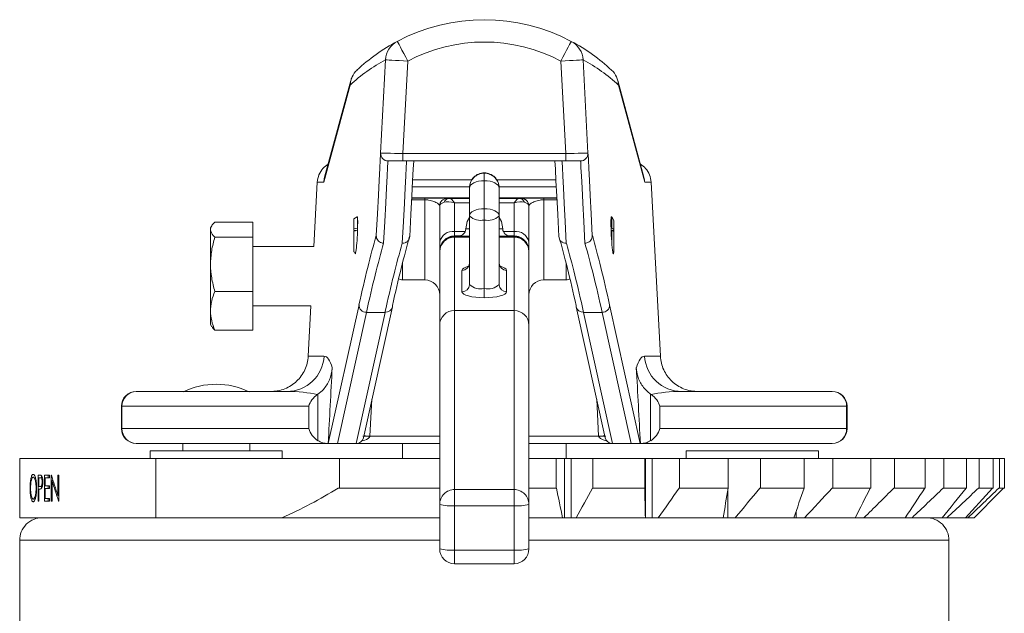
# Model space of a CAD drawing. Header units: millimetres. Extents: x -18 to 812, y -33 to 757.
# Tile 14 of 14: x 680 to 812, y 677 to 757. Entities that reach past the tile are written whole.
import ezdxf

# ---------------------------------------------------------------- set-up
doc = ezdxf.new("R2010")
doc.units = ezdxf.units.MM

msp = doc.modelspace()

# ---------------------------------------------------------------- linework, layer by layer
at = {"color": 7, "linetype": 'Continuous', "lineweight": 15}
for p, q in [((728.57, 739.04), (729.22, 751.58)), ((732.22, 751.42), (731.57, 738.98)), ((753.47, 738.98), (752.82, 751.42)), ((755.82, 751.58), (756.47, 739.04)), ((724.57, 748.82), (721.04, 735.79)), ((764, 735.79), (760.47, 748.82)), ((724.47, 748.18), (720.94, 735.14)), ((764.1, 735.14), (760.57, 748.18)), ((731.57, 737.98), (729.57, 737.98)), ((731.57, 738.98), (753.47, 738.98)), ((731.57, 737.98), (731.57, 738.98)), ((753.47, 737.98), (731.57, 737.98)), ((753.47, 737.98), (753.47, 738.98)), ((755.47, 737.98), (753.47, 737.98)), ((719.61, 726.48), (720.06, 735.14)), ((720.94, 735.14), (720.06, 735.14)), ((742.52, 736.38), (742.52, 736.33)), ((742.52, 736.33), (742.52, 735.33)), ((742.52, 735.33), (742.52, 731.56)), ((764.98, 735.14), (764.1, 735.14)), ((766.21, 711.72), (764.98, 735.14)), ((732.83, 734.48), (740.52, 734.48)), ((740.52, 734.33), (740.52, 734.38)), ((740.52, 730.56), (740.52, 734.33)), ((744.52, 734.48), (752.21, 734.48)), ((744.52, 734.38), (744.52, 734.33)), ((744.52, 734.33), (744.52, 730.56)), ((732.75, 732.97), (734.52, 732.97)), ((732.76, 733), (734.28, 733)), ((734.52, 732.97), (734.52, 732.77)), ((736.52, 732.96), (736.52, 733.01)), ((740.52, 733.01), (736.77, 733.01)), ((737.52, 732.95), (737.52, 732.94)), ((748.27, 733.01), (744.52, 733.01)), ((747.52, 732.94), (747.52, 732.95)), ((748.52, 732.96), (748.52, 733.01)), ((750.52, 732.77), (750.52, 732.97)), ((750.52, 732.97), (752.29, 732.97)), ((750.76, 733), (752.28, 733)), ((736.52, 731.94), (736.52, 731.95)), ((736.52, 727.08), (736.52, 731.94)), ((738.52, 732.34), (738.52, 728.49)), ((742.52, 731.56), (742.52, 730.03)), ((746.52, 728.49), (746.52, 732.34)), ((748.52, 731.95), (748.52, 731.94)), ((748.52, 731.94), (748.52, 727.08)), ((725.44, 730.48), (724.95, 730.2)), ((724.95, 728.84), (724.95, 730.2)), ((725.45, 730.44), (725.45, 728.94)), ((740.52, 721.35), (740.52, 730.56)), ((742.52, 730.03), (742.52, 720.82)), ((744.52, 730.56), (744.52, 721.35)), ((759.66, 730.48), (759.61, 730.48)), ((759.95, 729.98), (759.66, 730.48)), ((759.66, 728.94), (759.66, 730.48)), ((759.95, 729.98), (759.95, 728.77)), ((705.86, 729.27), (705.7, 728.98)), ((705.7, 728.74), (705.7, 728.98)), ((705.7, 728.74), (705.7, 724.08)), ((711.37, 729.76), (706.28, 729.76)), ((711.37, 729.76), (711.37, 727.72)), ((724.95, 728.84), (724.95, 728.61)), ((725.45, 728.65), (724.95, 728.55)), ((725.27, 728.61), (724.95, 728.61)), ((724.95, 725.77), (724.95, 728.55)), ((725.47, 728.94), (725.45, 728.94)), ((725.45, 728.65), (725.45, 728.28)), ((725.45, 728.65), (725.47, 728.65)), ((759.66, 728.94), (759.57, 728.94)), ((759.58, 728.65), (759.66, 728.65)), ((759.95, 728.48), (759.66, 728.65)), ((759.66, 727.09), (759.66, 728.65)), ((759.95, 728.61), (759.72, 728.61)), ((759.95, 728.77), (759.95, 728.61)), ((759.95, 728.61), (759.95, 728.49)), ((711.37, 727.72), (706.28, 727.72)), ((711.37, 727.72), (711.37, 720.44)), ((738.52, 727.89), (738.52, 728.49)), ((738.52, 727.89), (738.52, 727.8)), ((738.52, 727.73), (738.52, 727.8)), ((738.52, 727.73), (738.52, 717.87)), ((746.52, 727.89), (746.52, 728.49)), ((746.52, 727.8), (746.52, 727.89)), ((746.52, 727.73), (746.52, 727.8)), ((746.52, 717.87), (746.52, 727.73)), ((759.95, 728.48), (759.95, 725.98)), ((719.61, 726.48), (711.37, 726.48)), ((736.52, 727.08), (736.52, 725.89)), ((736.52, 725.8), (736.52, 725.89)), ((748.52, 725.89), (748.52, 727.08)), ((748.52, 725.89), (748.52, 725.8)), ((759.8, 725.73), (759.95, 725.98)), ((724.95, 725.77), (725.22, 725.62)), ((736.52, 715.89), (736.52, 725.8)), ((748.52, 725.8), (748.52, 715.89)), ((705.7, 724.08), (705.7, 717.82)), ((739.52, 720.38), (739.52, 723.27)), ((745.52, 723.27), (745.52, 720.38)), ((731.52, 721.98), (734.52, 721.98)), ((750.52, 721.98), (753.52, 721.98)), ((742.52, 719.59), (742.52, 720.82)), ((711.37, 720.44), (706.28, 720.44)), ((711.37, 720.44), (711.37, 715.21)), ((711.37, 718.48), (719.19, 718.48)), ((718.84, 711.72), (719.19, 718.48)), ((721.54, 699.98), (725.67, 718.62)), ((726.25, 700.76), (730.15, 718.36)), ((730.15, 718.36), (730.17, 718.52)), ((754.89, 718.36), (754.87, 718.52)), ((754.89, 718.36), (758.79, 700.76)), ((759.37, 718.62), (763.5, 699.98)), ((705.7, 717.82), (705.7, 715.98)), ((726.66, 717.62), (722.76, 699.98)), ((725.27, 699.98), (729.17, 717.62)), ((726.66, 717.62), (729.17, 717.62)), ((738.52, 717.87), (738.52, 693.78)), ((738.52, 717.87), (746.52, 717.87)), ((746.52, 693.78), (746.52, 717.87)), ((755.87, 717.62), (758.38, 717.62)), ((755.87, 717.62), (759.77, 699.98)), ((762.28, 699.98), (758.38, 717.62)), ((705.7, 715.98), (705.86, 715.69)), ((736.52, 691.78), (736.52, 715.89)), ((748.52, 715.89), (748.52, 691.78)), ((711.37, 715.21), (706.28, 715.21)), ((718.84, 711.72), (720.95, 711.72)), ((764.09, 711.72), (766.21, 711.72)), ((695.71, 706.98), (715.97, 706.98)), ((720.14, 706.61), (720.06, 706.55)), ((720.14, 706.61), (720.14, 700.36)), ((764.98, 706.55), (764.9, 706.61)), ((764.9, 700.36), (764.9, 706.61)), ((769.07, 706.98), (789.33, 706.98)), ((693.71, 704.98), (693.71, 701.98)), ((718.92, 704.98), (693.78, 704.98)), ((693.78, 704.98), (693.78, 701.98)), ((718.92, 701.98), (718.92, 704.98)), ((766.12, 704.98), (766.12, 701.98)), ((791.26, 704.98), (766.12, 704.98)), ((791.26, 701.98), (791.26, 704.98)), ((791.33, 701.98), (791.33, 704.98)), ((693.78, 701.98), (718.92, 701.98)), ((766.12, 701.98), (791.26, 701.98)), ((721.48, 699.98), (695.71, 699.98)), ((701.96, 699.98), (701.96, 698.98)), ((710.96, 698.98), (710.96, 699.98)), ((721.52, 699.98), (721.48, 699.98)), ((721.52, 699.98), (721.54, 699.98)), ((722.76, 699.98), (721.54, 699.98)), ((722.76, 699.98), (725.27, 699.98)), ((725.29, 699.98), (725.27, 699.98)), ((736.52, 699.98), (725.29, 699.98)), ((731.52, 697.98), (731.52, 699.98)), ((759.75, 699.98), (748.52, 699.98)), ((753.52, 699.98), (753.52, 697.98)), ((759.77, 699.98), (759.75, 699.98)), ((759.77, 699.98), (762.28, 699.98)), ((763.5, 699.98), (762.28, 699.98)), ((763.52, 699.98), (763.5, 699.98)), ((763.56, 699.98), (763.52, 699.98)), ((789.33, 699.98), (763.56, 699.98)), ((697.57, 698.98), (697.57, 697.98)), ((715.35, 698.98), (697.57, 698.98)), ((715.35, 697.98), (715.35, 698.98)), ((769.69, 698.98), (769.69, 697.98)), ((787.47, 698.98), (769.69, 698.98)), ((787.47, 697.98), (787.47, 698.98)), ((680.02, 697.98), (680.02, 695.98)), ((698.33, 697.98), (680.02, 697.98)), ((698.33, 689.98), (698.33, 697.98)), ((723.03, 697.98), (698.33, 697.98)), ((723.03, 693.98), (723.03, 697.98)), ((736.54, 697.98), (723.03, 697.98)), ((752.21, 697.98), (748.51, 697.98)), ((752.21, 693.98), (752.21, 697.98)), ((753.3, 697.98), (752.21, 697.98)), ((753.3, 689.98), (753.3, 697.98)), ((754.22, 697.98), (753.3, 697.98)), ((754.22, 689.98), (754.22, 697.98)), ((757.13, 697.98), (754.22, 697.98)), ((757.13, 693.98), (757.13, 697.98)), ((764.1, 697.98), (757.13, 697.98)), ((764.1, 693.98), (764.1, 697.98)), ((764.21, 697.98), (764.1, 697.98)), ((764.21, 689.98), (764.21, 697.98)), ((765.09, 697.98), (764.21, 697.98)), ((765.09, 689.98), (765.09, 697.98)), ((768.8, 697.98), (765.09, 697.98)), ((768.8, 693.98), (768.8, 697.98)), ((775.33, 697.98), (768.8, 697.98)), ((775.33, 693.98), (775.33, 697.98)), ((779.66, 697.98), (775.33, 697.98)), ((779.66, 693.98), (779.66, 697.98)), ((785.57, 697.98), (779.66, 697.98)), ((785.57, 693.98), (785.57, 697.98)), ((789.4, 697.98), (785.57, 697.98)), ((789.4, 693.98), (789.4, 697.98)), ((794.5, 697.98), (789.4, 697.98)), ((794.5, 693.98), (794.5, 697.98)), ((797.72, 697.98), (794.5, 697.98)), ((797.72, 693.98), (797.72, 697.98)), ((801.85, 697.98), (797.72, 697.98)), ((801.85, 693.98), (801.85, 697.98)), ((804.35, 697.98), (801.85, 697.98)), ((804.35, 693.98), (804.35, 697.98)), ((807.4, 697.98), (804.35, 697.98)), ((807.4, 693.98), (807.4, 697.98)), ((809.11, 697.98), (807.4, 697.98)), ((809.11, 693.98), (809.11, 697.98)), ((810.98, 697.98), (809.11, 697.98)), ((810.98, 693.98), (810.98, 697.98)), ((811.85, 697.98), (810.98, 697.98)), ((811.85, 693.98), (811.85, 697.98)), ((812.48, 697.98), (811.85, 697.98)), ((812.48, 693.98), (812.48, 697.98)), ((680.02, 695.98), (680.02, 689.98)), ((680.02, 695.98), (680.02, 695.98)), ((682.69, 695.73), (682.5, 695.73)), ((682.5, 695.73), (682.5, 692.23)), ((682.97, 695.37), (682.97, 695.62)), ((684.03, 695.73), (683.36, 695.73)), ((683.36, 695.73), (683.36, 692.23)), ((683.84, 695.37), (683.84, 695.73)), ((684.03, 695.37), (684.03, 695.73)), ((684.28, 695.73), (684.25, 695.73)), ((684.25, 695.73), (684.25, 692.23)), ((685.29, 695.73), (685.16, 695.73)), ((685.16, 695.73), (685.16, 692.98)), ((685.29, 692.23), (685.29, 695.73)), ((682.59, 694.21), (682.59, 695.37)), ((682.59, 695.37), (682.77, 695.37)), ((682.77, 694.2), (683.07, 694.2)), ((682.97, 693.98), (682.97, 694.2)), ((683.13, 694.79), (683.04, 694.79)), ((683.46, 694.3), (683.46, 695.37)), ((683.46, 695.37), (684.03, 695.37)), ((684.03, 694.3), (683.46, 694.3)), ((683.84, 693.94), (683.84, 694.3)), ((684.03, 693.94), (684.03, 694.3)), ((684.37, 692.23), (684.37, 694.98)), ((684.51, 694.98), (684.37, 694.98)), ((682.59, 692.23), (682.59, 693.85)), ((682.59, 693.85), (682.66, 693.85)), ((683.46, 692.59), (683.46, 693.94)), ((683.46, 693.94), (684.03, 693.94)), ((685.29, 692.98), (685.16, 692.98)), ((723.03, 693.98), (722.88, 693.98)), ((736.52, 693.98), (723.03, 693.98)), ((738.52, 691.6), (738.52, 693.78)), ((738.52, 693.78), (746.52, 693.78)), ((746.52, 691.6), (746.52, 693.78)), ((752.21, 693.98), (748.52, 693.98)), ((752.23, 693.98), (752.21, 693.98)), ((757.13, 693.98), (757.08, 693.98)), ((764.1, 693.98), (757.13, 693.98)), ((764.1, 693.98), (764.1, 693.98)), ((768.8, 693.98), (768.73, 693.98)), ((775.33, 693.98), (768.8, 693.98)), ((779.66, 693.98), (779.59, 693.98)), ((785.57, 693.98), (779.66, 693.98)), ((789.4, 693.98), (789.32, 693.98)), ((794.5, 693.98), (789.4, 693.98)), ((797.72, 693.98), (797.62, 693.98)), ((801.85, 693.98), (797.72, 693.98)), ((804.35, 693.98), (804.26, 693.98)), ((807.4, 693.98), (804.35, 693.98)), ((809.11, 693.98), (809.01, 693.98)), ((810.98, 693.98), (809.11, 693.98)), ((811.85, 693.98), (811.75, 693.98)), ((812.48, 693.98), (811.85, 693.98)), ((682.1, 692.5), (681.83, 692.5)), ((682.5, 692.23), (682.59, 692.23)), ((683.36, 692.23), (684.03, 692.23)), ((684.03, 692.59), (683.46, 692.59)), ((683.84, 692.23), (683.84, 692.59)), ((684.03, 692.23), (684.03, 692.59)), ((684.25, 692.23), (684.37, 692.23)), ((685.26, 692.23), (685.29, 692.23)), ((736.52, 685.81), (736.52, 691.78)), ((746.52, 691.6), (738.52, 691.6)), ((738.52, 691.6), (738.52, 685.62)), ((746.52, 685.62), (746.52, 691.6)), ((748.52, 691.78), (748.52, 685.81)), ((698.33, 689.98), (680.02, 689.98)), ((715.3, 689.98), (698.33, 689.98)), ((736.52, 689.98), (715.3, 689.98)), ((753.05, 689.98), (748.52, 689.98)), ((753.3, 689.98), (753.05, 689.98)), ((754.22, 689.98), (753.3, 689.98)), ((754.88, 689.98), (754.22, 689.98)), ((764.19, 689.98), (754.88, 689.98)), ((764.21, 689.98), (764.19, 689.98)), ((765.09, 689.98), (764.21, 689.98)), ((765.93, 689.98), (765.09, 689.98)), ((774.67, 689.98), (765.93, 689.98)), ((775.28, 689.98), (774.66, 689.98)), ((776.28, 689.98), (775.28, 689.98)), ((784.17, 689.98), (776.28, 689.98)), ((784.47, 689.98), (784.17, 689.98)), ((785.59, 689.98), (784.47, 689.98)), ((792.41, 689.98), (785.59, 689.98)), ((793.6, 689.98), (792.41, 689.98)), ((799.13, 689.98), (793.6, 689.98)), ((800.06, 689.98), (799.13, 689.98)), ((804.13, 689.98), (800.06, 689.98)), ((804.76, 689.98), (804.13, 689.98)), ((807.26, 689.98), (804.76, 689.98)), ((807.58, 689.98), (807.26, 689.98)), ((808.42, 689.98), (807.58, 689.98)), ((680.02, 686.98), (680.02, 674.98)), ((805.02, 674.98), (805.02, 686.98)), ((738.52, 685.62), (746.52, 685.62)), ((738.52, 683.81), (746.52, 683.81))]:
    msp.add_line(p, q, dxfattribs=at)
at = {"color": 8, "linetype": 'Continuous', "lineweight": 15}
for p, q in [((732.88, 735.44), (740.83, 735.44)), ((744.21, 735.44), (752.16, 735.44)), ((734.52, 732.77), (732.74, 732.77)), ((734.52, 721.98), (734.52, 732.77)), ((737.81, 732.93), (740.52, 732.93)), ((744.52, 732.93), (747.23, 732.93)), ((750.52, 732.77), (750.52, 721.98)), ((752.3, 732.77), (750.52, 732.77)), ((740.52, 732.34), (738.52, 732.34)), ((746.52, 732.34), (744.52, 732.34)), ((738.52, 728.49), (739.94, 728.49)), ((739.28, 727.89), (738.52, 727.89)), ((738.52, 727.8), (740.52, 727.8)), ((740.52, 727.73), (738.52, 727.73)), ((744.52, 727.8), (746.52, 727.8)), ((746.52, 727.73), (744.52, 727.73)), ((745.1, 728.49), (746.52, 728.49)), ((746.52, 727.89), (745.62, 727.89)), ((731.52, 724.24), (731.52, 721.98)), ((753.52, 721.98), (753.52, 724.24)), ((693.71, 704.98), (693.78, 704.98)), ((727.4, 705.95), (727.14, 700.98)), ((757.9, 700.98), (757.64, 705.95)), ((791.26, 704.98), (791.33, 704.98)), ((693.78, 701.98), (693.71, 701.98)), ((727.14, 700.98), (736.52, 700.98)), ((748.52, 700.98), (757.9, 700.98)), ((791.26, 701.98), (791.33, 701.98)), ((775.28, 689.98), (775.28, 693.73)), ((784.47, 689.98), (784.47, 690.86)), ((680.02, 686.98), (736.52, 686.98)), ((748.52, 686.98), (805.02, 686.98)), ((738.52, 683.81), (738.52, 685.62)), ((746.52, 683.81), (746.52, 685.62))]:
    msp.add_line(p, q, dxfattribs=at)
at = {"color": 7, "linetype": 'Continuous', "lineweight": 15, "flags": 128}
for points in [[(730.82, 754.07), (730.84, 754.02), (730.92, 753.87), (731.05, 753.63), (731.23, 753.3), (731.44, 752.9), (731.68, 752.44), (731.95, 751.94), (732.22, 751.42)], [(754.22, 754.07), (754.2, 754.02), (754.12, 753.87), (753.99, 753.63), (753.81, 753.3), (753.6, 752.9), (753.36, 752.44), (753.09, 751.94), (752.82, 751.42)], [(729.22, 751.58), (729.28, 751.58), (729.45, 751.57), (729.73, 751.55), (730.1, 751.53), (730.56, 751.51), (731.07, 751.48), (731.64, 751.45), (732.22, 751.42)], [(755.82, 751.58), (755.76, 751.58), (755.59, 751.57), (755.31, 751.55), (754.94, 751.53), (754.48, 751.51), (753.97, 751.48), (753.4, 751.45), (752.82, 751.42)], [(727.99, 727.96), (728.14, 730.89), (728.27, 733.37), (728.38, 735.41), (728.46, 736.99), (728.52, 738.13), (728.55, 738.81), (728.57, 739.04)], [(728.57, 739.04), (728.62, 739.04), (728.8, 739.03), (729.07, 739.03), (729.45, 739.02), (729.9, 739.01), (730.42, 739), (730.98, 738.99), (731.57, 738.98)], [(729.57, 737.98), (729.55, 737.76), (729.52, 737.08), (729.46, 735.95), (729.38, 734.36), (729.27, 732.33), (729.14, 729.85), (728.98, 726.93)], [(731.49, 726.91), (731.64, 729.84), (731.77, 732.32), (731.88, 734.36), (731.96, 735.94), (732.02, 737.08), (732.06, 737.76), (732.07, 737.98)], [(733.02, 737.98), (732.96, 736.88), (732.88, 735.29), (732.77, 733.25), (732.64, 730.76), (732.49, 727.82)], [(752.56, 727.82), (752.4, 730.76), (752.27, 733.25), (752.16, 735.29), (752.08, 736.88), (752.02, 737.98)], [(752.97, 737.98), (752.98, 737.76), (753.02, 737.08), (753.08, 735.94), (753.16, 734.36), (753.27, 732.32), (753.4, 729.84), (753.55, 726.91)], [(753.47, 738.98), (754.06, 738.99), (754.62, 739), (755.14, 739.01), (755.59, 739.02), (755.97, 739.03), (756.25, 739.03), (756.42, 739.04), (756.47, 739.04)], [(756.06, 726.93), (755.9, 729.85), (755.77, 732.33), (755.67, 734.36), (755.58, 735.95), (755.52, 737.08), (755.49, 737.76), (755.47, 737.98)], [(756.47, 739.04), (756.49, 738.81), (756.52, 738.13), (756.58, 736.99), (756.66, 735.41), (756.77, 733.37), (756.9, 730.89), (757.05, 727.96)], [(740.52, 734.33), (740.56, 734.52), (740.67, 734.71), (740.86, 734.88), (741.11, 735.03), (741.41, 735.16), (741.75, 735.25), (742.13, 735.31), (742.52, 735.33)], [(742.52, 735.33), (742.91, 735.31), (743.29, 735.25), (743.63, 735.16), (743.93, 735.03), (744.18, 734.88), (744.37, 734.71), (744.48, 734.52), (744.52, 734.33)], [(740.52, 730.56), (740.56, 730.76), (740.67, 730.94), (740.86, 731.12), (741.11, 731.27), (741.41, 731.39), (741.75, 731.48), (742.13, 731.54), (742.52, 731.56)], [(742.52, 731.56), (742.91, 731.54), (743.29, 731.48), (743.63, 731.39), (743.93, 731.27), (744.18, 731.12), (744.37, 730.94), (744.48, 730.76), (744.52, 730.56)], [(740.52, 730.37), (740.21, 729.82), (740.02, 728.87)], [(745.02, 728.87), (744.83, 729.82), (744.52, 730.37)], [(724.95, 728.84), (725.15, 728.88), (725.45, 728.94)], [(740.52, 727.85), (740.37, 727.85), (739.94, 727.85)], [(744.78, 727.85), (744.67, 727.85), (744.52, 727.85)], [(745.86, 727.87), (746.01, 727.87), (746.02, 727.87)], [(742.52, 719.59), (741.93, 719.6), (741.37, 719.65), (740.85, 719.72), (740.4, 719.82), (740.03, 719.94), (739.75, 720.08), (739.58, 720.23), (739.52, 720.38)], [(745.52, 720.38), (745.46, 720.23), (745.29, 720.08), (745.01, 719.94), (744.64, 719.82), (744.19, 719.72), (743.67, 719.65), (743.11, 719.6), (742.52, 719.59)]]:
    msp.add_lwpolyline(points, dxfattribs=at)
at = {"color": 8, "linetype": 'Continuous', "lineweight": 15, "flags": 128}
for points in [[(740.52, 728.86), (740.21, 728.86), (740.02, 728.87), (740.02, 728.87)], [(745.02, 728.87), (744.83, 728.86), (744.52, 728.86)], [(739.52, 723.27), (739.58, 723.42), (739.75, 723.57), (740.03, 723.71), (740.4, 723.83), (740.52, 723.86)], [(744.52, 723.86), (744.64, 723.83), (745.01, 723.71), (745.29, 723.57), (745.46, 723.42), (745.52, 723.27)], [(727.14, 700.98), (726.54, 701.02), (726.31, 701.03)], [(757.9, 700.98), (758.51, 701.02), (758.73, 701.03)]]:
    msp.add_lwpolyline(points, dxfattribs=at)
at = {"color": 7, "linetype": 'Continuous', "lineweight": 15}
for centre, radius, start, end in [((742.52, 731.98), 25, 62.0836, 117.9164), ((742.52, 731.98), 25, 117.9164, 133.2311), ((732.22, 751.42), 3, 117.9164, 177), ((742.52, 731.98), 22, 62.0836, 117.9164), ((752.82, 751.42), 3, 3, 62.0836), ((742.52, 731.98), 25, 46.7689, 62.0836), ((739.53, 732.14), 22, 117.9307, 133.1883), ((745.51, 732.14), 22, 46.8117, 62.0693), ((729.57, 738.98), 1, 177, 270), ((755.47, 738.98), 1, 270, 3), ((742.52, 734.38), 2, 89.9992, 180.0001), ((742.52, 734.33), 2, 89.9988, 179.9996), ((742.52, 734.38), 2, 359.9999, 90.0008), ((742.52, 734.33), 2, 0.0004, 90.0012), ((737.52, 731.94), 1, 89.9984, 179.9992), ((737.52, 731.95), 1, 135.3448, 179.9998), ((737.86, 732.12), 0.81, 93.0202, 157.8293), ((747.18, 732.12), 0.81, 22.1707, 86.9798), ((747.52, 731.94), 1, 0.0008, 90.0016), ((747.52, 731.94), 1, 0.0124, 46.5275), ((742.06, 732.32), 2.33, 228.8666, 281.4934), ((742.99, 732.32), 2.33, 258.5066, 311.1334), ((738.27, 726.72), 1.78, 81.8454, 168.3582), ((738.52, 725.89), 2, 89.9988, 179.9996), ((738.52, 725.8), 2, 89.9988, 179.9996), ((738.49, 725.76), 1.97, 88.9791, 178.942), ((746.77, 726.72), 1.78, 11.6418, 98.1546), ((746.52, 725.89), 2, 0.0004, 90.0012), ((746.52, 725.8), 2, 0.0004, 90.0012), ((746.56, 725.76), 1.97, 1.058, 91.0209), ((739.54, 724.25), 0.983, 268.9799, 358.942), ((745.5, 724.25), 0.983, 181.058, 271.0201), ((731.52, 722.98), 1, 238.6185, 270), ((734.52, 719.98), 2, 0, 90), ((750.52, 719.98), 2, 90, 180), ((753.52, 722.98), 1, 270, 301.3815), ((739.54, 721.36), 0.983, 268.9782, 358.9419), ((742.06, 723.1), 2.33, 228.8666, 281.4934), ((742.99, 723.1), 2.33, 258.5066, 311.1334), ((745.5, 721.36), 0.983, 181.0581, 271.0218), ((726.66, 718.62), 0.998, 179.7807, 269.968), ((758.38, 718.62), 0.998, 270.032, 0.2193), ((715.97, 711.98), 5, 270.042, 357.0478), ((769.08, 711.98), 5, 182.9522, 269.958), ((706.46, 697.98), 9.97, 63.6243, 116.3757), ((695.71, 704.98), 2, 90, 180), ((695.75, 705.02), 1.97, 90.9887, 180.9576), ((789.33, 704.98), 2, 0, 90), ((789.29, 705.02), 1.97, 359.0424, 89.0113), ((695.71, 701.98), 2, 180, 270), ((695.75, 701.95), 1.97, 179.0441, 269.0096), ((789.33, 701.98), 2, 270, 0), ((789.29, 701.95), 1.97, 270.9904, 0.9559), ((738.52, 691.78), 2, 89.8751, 179.8752), ((746.52, 691.78), 2, 0.1248, 90.1249), ((738.02, 697.11), 5.53, 254.2213, 275.1389), ((747.02, 697.11), 5.53, 264.8611, 285.7787), ((738.52, 685.81), 2, 180, 270), ((738.02, 691.14), 5.53, 254.2213, 275.1389), ((746.52, 685.81), 2, 270, 0), ((747.02, 691.14), 5.53, 264.8611, 285.7787)]:
    msp.add_arc(centre, radius, start, end, dxfattribs=at)
at = {"color": 8, "linetype": 'Continuous', "lineweight": 15}
for centre, radius, start, end in [((737.52, 731.94), 1, 90.0628, 135.2781), ((747.52, 731.94), 1, 46.5456, 89.9975), ((739.85, 751.87), 24.01, 268.0122, 270.199), ((745.02, 756.47), 28.62, 269.5191, 272.0082), ((729.22, 718.58), 0.958, 267.3073, 346.4842), ((755.82, 718.58), 0.958, 193.5158, 272.6927)]:
    msp.add_arc(centre, radius, start, end, dxfattribs=at)
at = {"color": 7, "linetype": 'Continuous', "lineweight": 15}
for centre, major_axis, ratio, start_param, end_param in [((723.93, 734.98), (-1.83, 2.39), 0.992714, 0.649504, 0.868932), ((761.11, 734.98), (1.83, 2.39), 0.992714, 5.414253, 5.633681), ((738.52, 730.93), (1.89, -1.13), 0.57927, 1.905255, 2.690653), ((738.52, 732.94), (1, 0), 0.008454, 3.141593, 3.926991), ((738.52, 730.93), (-0.79, 1.99), 0.307779, 5.369679, 6.155077), ((746.52, 730.93), (0.79, 1.99), 0.307779, 0.128108, 0.913506), ((746.52, 730.93), (1.89, 1.13), 0.57927, 0.45094, 1.236338), ((746.52, 732.94), (1, 0), 0.008454, 5.497787, 6.283185), ((738.52, 731.94), (2, 0), 0.347207, 2.356194, 3.141593), ((746.52, 731.94), (2, 0), 0.347207, 0, 0.785398), ((725.3, 727.98), (0.13, 2.5), 0.055899, 2.751735, 6.430847), ((759.75, 727.98), (-0.13, 2.5), 0.055899, 6.280242, 7.098459), ((759.75, 727.98), (-0.13, 2.5), 0.055899, 0.815274, 3.762608), ((712.77, 338.04), (21.11, 401), 0.055899, 0.2387, 0.323383), ((717.27, 337.93), (21.11, 401), 0.055899, 0.23874, 0.323383), ((767.77, 337.93), (-21.11, 401), 0.055899, 5.959802, 6.044445), ((772.27, 338.04), (-21.11, 401), 0.055899, 5.959802, 6.044486), ((713.77, 337.98), (21.11, 400), 0.056038, 0.238647, 0.323398), ((716.27, 337.98), (21.11, 400), 0.056038, 0.238826, 0.323398), ((768.77, 337.98), (-21.11, 400), 0.056038, 5.959787, 6.044359), ((771.27, 337.98), (-21.11, 400), 0.056038, 5.959787, 6.044539), ((738.52, 715.89), (2, 0), 0.98751, 1.570796, 3.141593), ((746.52, 715.89), (2, 0), 0.98751, 0, 1.570796), ((720.49, 704.72), (0.5, 7), 0.276008, 5.62733, 6.303077), ((764.55, 704.72), (-0.5, 7), 0.276008, 6.263294, 6.93904), ((742.52, 1162.93), (62.4, 1192.57), 0.002925, 4.313875, 4.323137), ((742.52, 1162.93), (-62.4, 1192.57), 0.002925, 1.960048, 1.969311), ((715.5, 704.98), (6.79, 0.15), 0.293711, 0.828385, 1.495629), ((720.85, 704.98), (1.59, 1.59), 0.769401, 1.323047, 2.226599), ((769.54, 704.98), (6.79, -0.15), 0.293711, 1.645963, 2.313208), ((764.19, 704.98), (1.59, -1.59), 0.769401, 0.914993, 1.818545), ((720.85, 701.98), (1.59, -1.59), 0.769401, 4.056586, 5.001951), ((725.28, 700.98), (-0.628, 0.783), 0.990784, 2.469647, 3.813538), ((726.92, 700.98), (0.22, 0.999), 0.214291, 4.707257, 4.759617), ((758.12, 700.98), (-0.22, 0.999), 0.214291, 1.523568, 1.575928), ((759.76, 700.98), (0.628, 0.783), 0.990784, 2.469647, 3.813538), ((764.19, 701.98), (1.59, 1.59), 0.769401, 4.422827, 5.368192), ((742.52, 699.98), (-40.14, 69.05), 0.693711, 1.244555, 1.28166), ((742.52, 694.19), (62.5, -0.24), 0.01197, 3.429231, 3.439038), ((742.52, 699.53), (-40.14, 69.07), 0.693665, 1.248691, 1.285717)]:
    msp.add_ellipse(centre, major_axis=major_axis, ratio=ratio, start_param=start_param, end_param=end_param, dxfattribs=at)
for points, knots in [([(725.4, 750.2), (725.12, 749.94), (724.9, 749.63), (724.66, 749.11), (724.6, 748.93), (724.53, 748.65), (724.51, 748.56), (724.49, 748.37), (724.48, 748.28), (724.47, 748.18)], [0, 0, 0, 0, 0.5, 0.5, 0.75, 0.75, 0.875, 0.875, 1, 1, 1, 1]), ([(759.64, 750.2), (759.92, 749.94), (760.14, 749.63), (760.38, 749.11), (760.44, 748.93), (760.51, 748.65), (760.53, 748.56), (760.56, 748.37), (760.56, 748.28), (760.57, 748.18)], [0, 0, 0, 0, 0.5, 0.5, 0.75, 0.75, 0.875, 0.875, 1, 1, 1, 1]), ([(720.06, 735.14), (720.11, 735.47), (720.22, 736.14), (720.75, 737), (721.27, 737.36), (721.51, 737.53)], [0, 0, 0, 0, 0.346813, 0.693632, 1, 1, 1, 1]), ([(764.98, 735.14), (764.93, 735.47), (764.82, 736.14), (764.29, 737), (763.77, 737.36), (763.53, 737.53)], [0, 0, 0, 0, 0.346813, 0.693632, 1, 1, 1, 1]), ([(736.52, 733), (736.39, 733), (736.12, 733), (735.71, 733), (735.32, 733), (734.99, 733), (734.64, 733), (734.42, 733), (734.28, 733)], [0, 0, 0, 0, 0.189383, 0.378878, 0.548457, 0.683217, 0.802395, 1, 1, 1, 1]), ([(736.52, 732.96), (736.27, 732.96), (735.99, 732.96), (735.48, 732.96), (735.3, 732.96), (734.92, 732.97), (734.72, 732.97), (734.52, 732.97)], [0, 0, 0, 0, 0.5, 0.5, 0.75, 0.75, 1, 1, 1, 1]), ([(736.52, 731.95), (736.52, 732.01), (736.47, 732.09), (736.29, 732.25), (736.16, 732.33), (735.92, 732.45), (735.83, 732.49), (735.64, 732.56), (735.54, 732.6), (735.3, 732.67), (735.17, 732.7), (734.87, 732.75), (734.7, 732.77), (734.52, 732.77)], [0, 0, 0, 0, 0.25, 0.25, 0.5, 0.5, 0.625, 0.625, 0.75, 0.75, 0.875, 0.875, 1, 1, 1, 1]), ([(736.52, 732.96), (736.53, 732.96), (736.83, 732.96), (737.36, 732.95), (737.46, 732.95), (737.52, 732.95)], [0, 0, 0, 0, 0.008736, 0.4908212, 1, 1, 1, 1]), ([(747.52, 732.95), (747.58, 732.95), (747.69, 732.95), (748.21, 732.96), (748.51, 732.96), (748.52, 732.96)], [0, 0, 0, 0, 0.5091788, 0.991264, 1, 1, 1, 1]), ([(750.76, 733), (750.68, 733), (750.52, 733), (750.26, 733), (749.97, 733), (749.63, 733), (749.28, 733), (748.9, 733), (748.66, 733), (748.52, 733)], [0, 0, 0, 0, 0.116082, 0.230628, 0.345131, 0.498501, 0.651636, 0.804633, 1, 1, 1, 1]), ([(748.52, 732.96), (748.77, 732.96), (749.05, 732.96), (749.56, 732.96), (749.74, 732.96), (750.12, 732.97), (750.32, 732.97), (750.52, 732.97)], [0, 0, 0, 0, 0.5, 0.5, 0.75, 0.75, 1, 1, 1, 1]), ([(750.52, 732.77), (750.43, 732.77), (750.34, 732.76), (750.17, 732.75), (750.09, 732.74), (749.87, 732.7), (749.74, 732.67), (749.51, 732.6), (749.4, 732.56), (749.21, 732.49), (749.12, 732.45), (748.88, 732.33), (748.75, 732.25), (748.57, 732.09), (748.52, 732.01), (748.52, 731.95)], [0, 0, 0, 0, 0.0625, 0.0625, 0.125, 0.125, 0.25, 0.25, 0.375, 0.375, 0.5, 0.5, 0.75, 0.75, 1, 1, 1, 1]), ([(705.7, 728.74), (705.7, 728.91), (705.75, 729.09), (705.95, 729.43), (706.1, 729.59), (706.28, 729.76)], [0, 0, 0, 0, 0.5, 0.5, 1, 1, 1, 1]), ([(706.28, 727.72), (706.2, 727.79), (705.86, 728.12), (705.77, 728.47), (705.7, 728.74)], [0, 0, 0, 0, 0.223713, 1, 1, 1, 1]), ([(740.01, 728.86), (740.01, 728.84), (740.03, 728.69), (739.95, 728.46), (739.79, 728.21), (739.61, 728.05), (739.44, 727.95), (739.32, 727.91), (739.28, 727.9), (739.27, 727.9)], [0, 0, 0, 0, 0.060991, 0.331087, 0.54584, 0.72626, 0.877785, 0.999093, 1, 1, 1, 1]), ([(745.72, 727.92), (745.66, 727.94), (745.51, 727.99), (745.27, 728.18), (745.09, 728.47), (745, 728.72), (745.02, 728.85), (745.03, 728.86)], [0, 0, 0, 0, 0.152239, 0.400406, 0.687202, 0.972932, 1, 1, 1, 1]), ([(705.7, 724.08), (705.7, 724.39), (705.71, 724.7), (705.76, 725.31), (705.8, 725.62), (705.95, 726.53), (706.1, 727.12), (706.28, 727.72)], [0, 0, 0, 0, 0.25, 0.25, 0.5, 0.5, 1, 1, 1, 1]), ([(728.98, 726.93), (728.98, 726.93), (728.89, 726.93), (728.69, 726.96), (728.41, 727.08), (728.17, 727.32), (728.01, 727.61), (727.99, 727.83), (727.99, 727.94)], [0, 0, 0, 0, 0.016908, 0.161744, 0.371384, 0.580941, 0.790467, 1, 1, 1, 1]), ([(732.49, 727.82), (732.48, 727.7), (732.45, 727.58), (732.34, 727.35), (732.27, 727.25), (732.08, 727.09), (731.98, 727.02), (731.74, 726.93), (731.61, 726.91), (731.49, 726.91)], [0, 0, 0, 0, 0.25, 0.25, 0.5, 0.5, 0.75, 0.75, 1, 1, 1, 1]), ([(752.56, 727.82), (752.56, 727.7), (752.59, 727.58), (752.7, 727.35), (752.77, 727.25), (752.96, 727.09), (753.07, 727.02), (753.3, 726.93), (753.43, 726.91), (753.55, 726.91)], [0, 0, 0, 0, 0.25, 0.25, 0.5, 0.5, 0.75, 0.75, 1, 1, 1, 1]), ([(756.06, 726.93), (756.06, 726.93), (756.15, 726.93), (756.35, 726.96), (756.63, 727.08), (756.87, 727.32), (757.03, 727.61), (757.05, 727.83), (757.05, 727.94)], [0, 0, 0, 0, 0.016908, 0.161744, 0.371384, 0.580941, 0.790467, 1, 1, 1, 1]), ([(706.28, 720.44), (706.1, 721.04), (705.95, 721.64), (705.75, 722.85), (705.7, 723.46), (705.7, 724.08)], [0, 0, 0, 0, 0.5, 0.5, 1, 1, 1, 1]), ([(740.52, 724.23), (740.5, 724.1), (740.47, 723.87), (740.31, 723.71), (740.3, 723.7), (740.29, 723.7)], [0, 0, 0, 0, 0.4306804, 0.750666, 1, 1, 1, 1]), ([(744.75, 723.69), (744.74, 723.7), (744.72, 723.71), (744.57, 723.89), (744.54, 724.11), (744.52, 724.23)], [0, 0, 0, 0, 0.28127, 0.61112, 1, 1, 1, 1]), ([(705.7, 717.82), (705.7, 718.05), (705.71, 718.27), (705.76, 718.71), (705.8, 718.93), (705.95, 719.58), (706.1, 720.01), (706.28, 720.44)], [0, 0, 0, 0, 0.25, 0.25, 0.5, 0.5, 1, 1, 1, 1]), ([(706.28, 715.21), (706.1, 715.64), (705.95, 716.07), (705.75, 716.94), (705.7, 717.38), (705.7, 717.82)], [0, 0, 0, 0, 0.5, 0.5, 1, 1, 1, 1]), ([(705.92, 715.73), (705.96, 715.63), (706.01, 715.45), (706.2, 715.28), (706.28, 715.21)], [0, 0, 0, 0, 0.563449, 1, 1, 1, 1]), ([(713.84, 706.98), (714, 706.98), (714.16, 706.99), (714.47, 707.02), (714.63, 707.04), (715.09, 707.13), (715.4, 707.22), (715.99, 707.46), (716.27, 707.6), (716.8, 707.94), (717.05, 708.14), (717.51, 708.57), (717.72, 708.81), (718.09, 709.32), (718.25, 709.6), (718.51, 710.17), (718.62, 710.47), (718.77, 711.09), (718.82, 711.4), (718.84, 711.72)], [0, 0, 0, 0, 0.0625, 0.0625, 0.125, 0.125, 0.25, 0.25, 0.375, 0.375, 0.5, 0.5, 0.625, 0.625, 0.75, 0.75, 0.875, 0.875, 1, 1, 1, 1]), ([(766.21, 711.72), (766.22, 711.4), (766.27, 711.09), (766.42, 710.48), (766.52, 710.18), (766.79, 709.6), (766.95, 709.33), (767.32, 708.82), (767.53, 708.58), (767.98, 708.14), (768.23, 707.95), (768.76, 707.6), (769.05, 707.46), (769.63, 707.22), (769.94, 707.14), (770.41, 707.04), (770.56, 707.02), (770.88, 706.99), (771.04, 706.98), (771.2, 706.98)], [0, 0, 0, 0, 0.125, 0.125, 0.25, 0.25, 0.375, 0.375, 0.5, 0.5, 0.625, 0.625, 0.75, 0.75, 0.875, 0.875, 0.9375, 0.9375, 1, 1, 1, 1]), ([(720.14, 706.61), (720.39, 706.81), (721.03, 707.33), (721.78, 708.53), (722.03, 709.6), (722.07, 710.17), (722.07, 710.18)], [0, 0, 0, 0, 0.238288, 0.602145, 0.988371, 1, 1, 1, 1]), ([(762.97, 710.18), (763.02, 709.8), (763.13, 708.9), (763.77, 707.6), (764.52, 706.94), (764.9, 706.61)], [0, 0, 0, 0, 0.271346, 0.635875, 1, 1, 1, 1]), ([(720.14, 700.36), (720.34, 700.24), (720.56, 700.14), (721.01, 700.02), (721.24, 699.98), (721.48, 699.98)], [0, 0, 0, 0, 0.5, 0.5, 1, 1, 1, 1]), ([(763.56, 699.98), (763.8, 699.98), (764.03, 700.02), (764.48, 700.14), (764.7, 700.24), (764.9, 700.36)], [0, 0, 0, 0, 0.5, 0.5, 1, 1, 1, 1]), ([(681.83, 695.82), (681.82, 695.82), (681.8, 695.82), (681.77, 695.81), (681.76, 695.8), (681.72, 695.77), (681.69, 695.73), (681.64, 695.64), (681.62, 695.58), (681.57, 695.45), (681.55, 695.37), (681.5, 695.11), (681.47, 694.9), (681.44, 694.57), (681.43, 694.45), (681.42, 694.27), (681.42, 694.21), (681.42, 694.09), (681.42, 694.03), (681.42, 693.97)], [0, 0, 0, 0, 0.0625, 0.0625, 0.125, 0.125, 0.25, 0.25, 0.375, 0.375, 0.5, 0.5, 0.75, 0.75, 0.875, 0.875, 0.9375, 0.9375, 1, 1, 1, 1]), ([(681.49, 693.97), (681.49, 694.07), (681.49, 694.17), (681.5, 694.36), (681.5, 694.46), (681.52, 694.64), (681.53, 694.73), (681.55, 694.89), (681.57, 694.97), (681.62, 695.17), (681.66, 695.28), (681.72, 695.39), (681.74, 695.42), (681.79, 695.46), (681.81, 695.46), (681.83, 695.46)], [0, 0, 0, 0, 0.125, 0.125, 0.25, 0.25, 0.375, 0.375, 0.5, 0.5, 0.75, 0.75, 0.875, 0.875, 1, 1, 1, 1]), ([(682.3, 693.99), (682.3, 694.05), (682.3, 694.11), (682.3, 694.23), (682.3, 694.29), (682.29, 694.47), (682.28, 694.59), (682.25, 694.81), (682.24, 694.92), (682.2, 695.12), (682.18, 695.21), (682.14, 695.38), (682.11, 695.46), (682.06, 695.6), (682.03, 695.65), (681.98, 695.74), (681.95, 695.77), (681.89, 695.81), (681.86, 695.82), (681.83, 695.82)], [0, 0, 0, 0, 0.0625, 0.0625, 0.125, 0.125, 0.25, 0.25, 0.375, 0.375, 0.5, 0.5, 0.625, 0.625, 0.75, 0.75, 0.875, 0.875, 1, 1, 1, 1]), ([(681.83, 695.46), (681.86, 695.46), (681.88, 695.46), (681.93, 695.42), (681.95, 695.39), (682, 695.32), (682.02, 695.27), (682.06, 695.17), (682.08, 695.11), (682.12, 694.98), (682.14, 694.9), (682.17, 694.74), (682.18, 694.66), (682.2, 694.47), (682.21, 694.38), (682.22, 694.18), (682.22, 694.09), (682.22, 693.99)], [0, 0, 0, 0, 0.125, 0.125, 0.25, 0.25, 0.375, 0.375, 0.5, 0.5, 0.625, 0.625, 0.75, 0.75, 0.875, 0.875, 1, 1, 1, 1]), ([(682.93, 695.68), (682.91, 695.69), (682.87, 695.72), (682.79, 695.73), (682.73, 695.73), (682.69, 695.73)], [0, 0, 0, 0, 0.250979, 0.501398, 1, 1, 1, 1]), ([(683.13, 694.8), (683.13, 694.93), (683.13, 695.15), (683.07, 695.42), (683.01, 695.6), (682.95, 695.65), (682.93, 695.68)], [0, 0, 0, 0, 0.328226, 0.558059, 0.787427, 1, 1, 1, 1]), ([(683.04, 694.79), (683.04, 694.74), (683.04, 694.69), (683.03, 694.59), (683.02, 694.54), (683, 694.41), (682.97, 694.34), (682.92, 694.25), (682.89, 694.23), (682.82, 694.2), (682.79, 694.2), (682.76, 694.2)], [0, 0, 0, 0, 0.125, 0.125, 0.25, 0.25, 0.5, 0.5, 0.75, 0.75, 1, 1, 1, 1]), ([(682.77, 695.37), (682.8, 695.37), (682.83, 695.37), (682.89, 695.35), (682.92, 695.34), (682.97, 695.24), (683, 695.17), (683.02, 695.04), (683.03, 694.99), (683.04, 694.9), (683.04, 694.84), (683.04, 694.79)], [0, 0, 0, 0, 0.25, 0.25, 0.5, 0.5, 0.75, 0.75, 0.875, 0.875, 1, 1, 1, 1]), ([(682.92, 693.91), (682.95, 693.93), (682.98, 693.97), (683.03, 694.07), (683.06, 694.14), (683.1, 694.3), (683.11, 694.39), (683.13, 694.59), (683.13, 694.69), (683.13, 694.8)], [0, 0, 0, 0, 0.25, 0.25, 0.5, 0.5, 0.75, 0.75, 1, 1, 1, 1]), ([(681.42, 693.97), (681.42, 693.91), (681.42, 693.85), (681.42, 693.73), (681.42, 693.67), (681.43, 693.49), (681.44, 693.37), (681.46, 693.15), (681.47, 693.05), (681.5, 692.85), (681.52, 692.76), (681.56, 692.59), (681.58, 692.51), (681.62, 692.38), (681.65, 692.32), (681.7, 692.23), (681.72, 692.2), (681.76, 692.16), (681.78, 692.16), (681.81, 692.15), (681.82, 692.15), (681.84, 692.14)], [0, 0, 0, 0, 0.0625, 0.0625, 0.125, 0.125, 0.25, 0.25, 0.375, 0.375, 0.5, 0.5, 0.625, 0.625, 0.75, 0.75, 0.875, 0.875, 0.9375, 0.9375, 1, 1, 1, 1]), ([(681.83, 692.5), (681.81, 692.51), (681.79, 692.51), (681.74, 692.55), (681.72, 692.57), (681.66, 692.68), (681.62, 692.79), (681.57, 692.99), (681.56, 693.06), (681.53, 693.22), (681.52, 693.31), (681.5, 693.49), (681.5, 693.58), (681.49, 693.77), (681.49, 693.87), (681.49, 693.97)], [0, 0, 0, 0, 0.125, 0.125, 0.25, 0.25, 0.5, 0.5, 0.625, 0.625, 0.75, 0.75, 0.875, 0.875, 1, 1, 1, 1]), ([(682.22, 693.99), (682.22, 693.89), (682.22, 693.79), (682.21, 693.59), (682.2, 693.5), (682.18, 693.31), (682.17, 693.23), (682.14, 693.06), (682.12, 692.99), (682.07, 692.78), (682.02, 692.68), (681.95, 692.57), (681.93, 692.55), (681.88, 692.51), (681.86, 692.5), (681.83, 692.5)], [0, 0, 0, 0, 0.125, 0.125, 0.25, 0.25, 0.375, 0.375, 0.5, 0.5, 0.75, 0.75, 0.875, 0.875, 1, 1, 1, 1]), ([(681.84, 692.14), (681.87, 692.15), (681.89, 692.15), (681.95, 692.2), (681.98, 692.23), (682.04, 692.32), (682.06, 692.38), (682.12, 692.51), (682.14, 692.59), (682.18, 692.77), (682.2, 692.86), (682.24, 693.06), (682.26, 693.17), (682.28, 693.39), (682.29, 693.5), (682.3, 693.68), (682.3, 693.74), (682.3, 693.86), (682.3, 693.92), (682.3, 693.99)], [0, 0, 0, 0, 0.125, 0.125, 0.25, 0.25, 0.375, 0.375, 0.5, 0.5, 0.625, 0.625, 0.75, 0.75, 0.875, 0.875, 0.9375, 0.9375, 1, 1, 1, 1]), ([(682.66, 693.85), (682.7, 693.85), (682.74, 693.85), (682.83, 693.86), (682.88, 693.88), (682.92, 693.91)], [0, 0, 0, 0, 0.5, 0.5, 1, 1, 1, 1]), ([(683.02, 689.98), (682.67, 689.98), (682.29, 689.92), (681.55, 689.63), (681.19, 689.4), (680.61, 688.81), (680.38, 688.46), (680.08, 687.72), (680.02, 687.34), (680.02, 686.98)], [0, 0, 0, 0, 0.25, 0.25, 0.5, 0.5, 0.75, 0.75, 1, 1, 1, 1]), ([(802.02, 689.98), (802.37, 689.98), (802.76, 689.92), (803.49, 689.63), (803.85, 689.4), (804.43, 688.81), (804.66, 688.46), (804.96, 687.72), (805.02, 687.34), (805.02, 686.98)], [0, 0, 0, 0, 0.25, 0.25, 0.5, 0.5, 0.75, 0.75, 1, 1, 1, 1])]:
    msp.add_open_spline(points, degree=3, knots=knots, dxfattribs=at)
for points in [[(736.77, 733.01), (736.69, 733.01), (736.6, 733.01), (736.52, 733.01)], [(748.52, 733.01), (748.44, 733.01), (748.35, 733.01), (748.27, 733.01)], [(759.66, 728.94), (759.76, 728.88), (759.85, 728.83), (759.95, 728.77)], [(727.99, 727.94), (727.99, 727.95), (727.99, 727.95), (727.99, 727.96)], [(757.05, 727.96), (757.05, 727.95), (757.05, 727.95), (757.05, 727.94)], [(722.88, 693.98), (720.42, 692.47), (717.9, 691.12), (715.3, 689.98)], [(753.05, 689.98), (752.77, 691.31), (752.5, 692.65), (752.23, 693.98)], [(757.08, 693.98), (756.35, 692.65), (755.61, 691.31), (754.88, 689.98)], [(764.19, 689.98), (764.16, 691.31), (764.13, 692.65), (764.1, 693.98)], [(768.73, 693.98), (767.8, 692.65), (766.87, 691.31), (765.93, 689.98)], [(774.67, 689.98), (774.88, 691.31), (775.1, 692.65), (775.32, 693.98)], [(779.59, 693.98), (778.48, 692.65), (777.38, 691.31), (776.28, 689.98)], [(784.17, 689.98), (784.63, 691.31), (785.08, 692.65), (785.54, 693.98)], [(789.32, 693.98), (788.08, 692.65), (786.84, 691.31), (785.59, 689.98)], [(792.41, 689.98), (793.09, 691.31), (793.77, 692.65), (794.45, 693.98)], [(797.62, 693.98), (796.28, 692.65), (794.94, 691.31), (793.6, 689.98)], [(799.13, 689.98), (800.02, 691.31), (800.91, 692.65), (801.79, 693.98)], [(804.26, 693.98), (802.86, 692.65), (801.46, 691.31), (800.06, 689.98)], [(804.13, 689.98), (805.2, 691.31), (806.26, 692.65), (807.33, 693.98)], [(809.01, 693.98), (807.6, 692.65), (806.18, 691.31), (804.76, 689.98)], [(807.26, 689.98), (808.47, 691.31), (809.68, 692.65), (810.89, 693.98)], [(811.75, 693.98), (810.36, 692.65), (808.97, 691.31), (807.58, 689.98)], [(808.42, 689.98), (809.74, 691.31), (811.07, 692.65), (812.38, 693.98)]]:
    msp.add_open_spline(points, degree=3, dxfattribs=at)
at = {"color": 8, "linetype": 'Continuous', "lineweight": 15}
for points, knots in [([(727.13, 700.93), (727.12, 700.91), (727.1, 700.85), (727.03, 700.76), (726.7, 700.48), (726.3, 700.38), (725.97, 700.3)], [0, 0, 0, 0, 0.055896, 0.119905, 0.259194, 1, 1, 1, 1]), ([(727.13, 700.93), (726.92, 700.94), (726.6, 700.96), (726.3, 700.97), (726.18, 700.97)], [0, 0, 0, 0, 0.629574, 1, 1, 1, 1]), ([(757.91, 700.93), (758.12, 700.94), (758.44, 700.96), (758.74, 700.97), (758.86, 700.97)], [0, 0, 0, 0, 0.629574, 1, 1, 1, 1]), ([(759.08, 700.3), (758.88, 700.35), (758.56, 700.44), (758.19, 700.61), (758.01, 700.76), (757.94, 700.85), (757.92, 700.91), (757.91, 700.93)], [0, 0, 0, 0, 0.44747, 0.743153, 0.881181, 0.944609, 1, 1, 1, 1])]:
    msp.add_open_spline(points, degree=3, knots=knots, dxfattribs=at)

doc.saveas('drawing.dxf')
